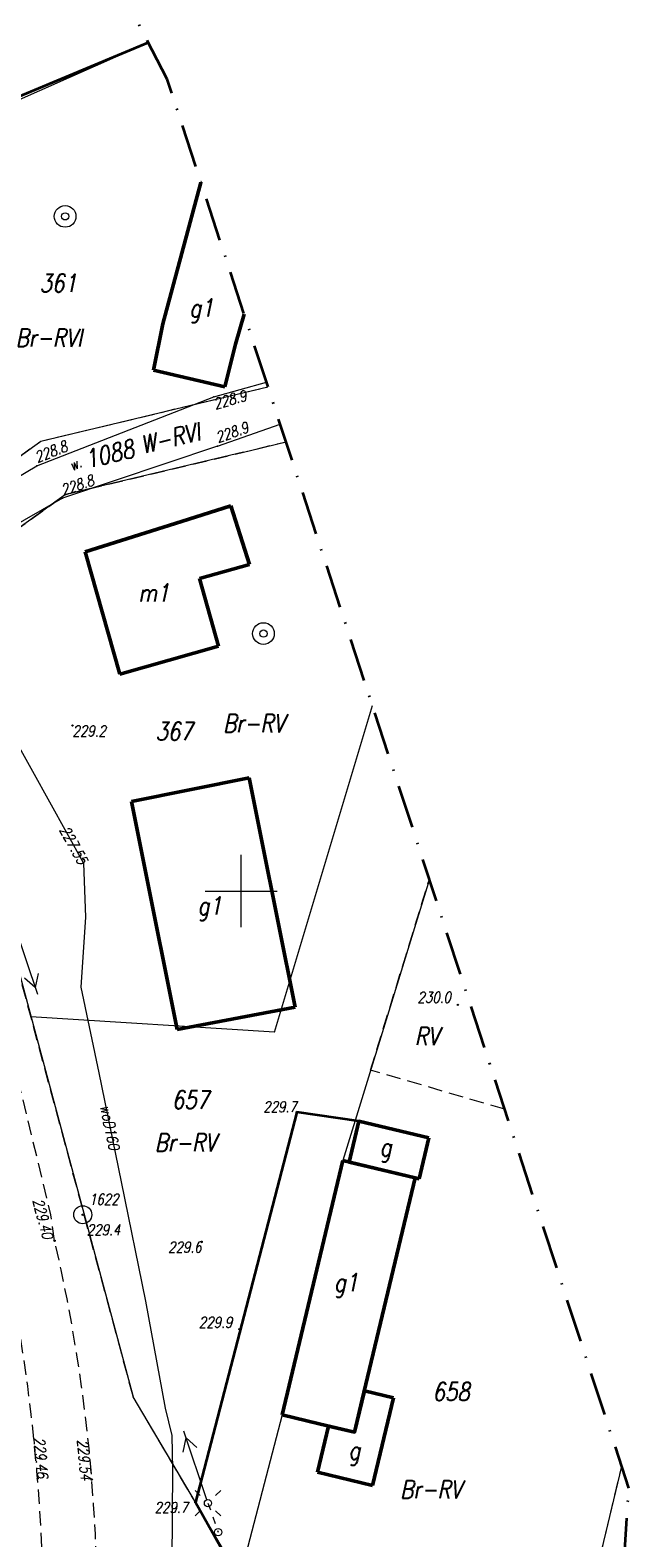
# Model space of a CAD drawing. Header units: millimetres. Extents: x 7436010 to 7436992, y 5663514 to 5666647.
# Tile 3 of 45: x 7436385 to 7436427, y 5663605 to 5663710. Entities that reach past the tile are written whole.
import ezdxf
from ezdxf.enums import TextEntityAlignment as Align

# ---------------------------------------------------------------- set-up
doc = ezdxf.new("R2010")
doc.units = ezdxf.units.MM
doc.header["$PDSIZE"] = 1
for name, pattern in [('2_EGBU_A', [0]), ('3', [1, 0.5, -0.5]), ('GAK', [3.5, 2, -0.75, 0, -0.75]), ('GDE', [0]), ('GUZ', [1.5, 1, -0.5]), ('KOU', [1.5, 1, -0.5])]:
    doc.linetypes.add(name, pattern=pattern)
for name, color, linetype, lineweight in [('1 OGRODZENIE', 7, 'BGT', 35), ('22 SŁUPY eN', 1, 'Continuous', 18), ('23 LINIE eN', 1, 'Continuous', 18), ('24 LATARNIA', 1, 'Continuous', 18), ('28 STUDNIA GŁEBINOWA', 5, 'Continuous', 18), ('4 JEZDNIA MB', 7, 'KOU', 18), ('5 RÓW PRZYDROŻNY', 7, 'Continuous', 18), ('Działki zarys', 7, 'Continuous', 18), ('EDZPD_L_1', 7, 'GDE', 18), ('EDZTD_T_0', 7, 'Continuous', 18), ('EGBB_E_T_0', 7, 'Continuous', 18), ('EGBB_L_0', 7, '2_EGBU_A', 50), ('EKLTK_T_0', 96, 'Continuous', 18), ('Numery działek uzupełnienie', 7, 'Continuous', 18), ('Podzial_sekcyjny_krzyze', 7, 'Continuous', 13), ('PunPOMIAR2', 7, 'Continuous', 18), ('RzedPOMIAR2', 7, 'Continuous', 18), ('SDRPK_L_1', 7, 'KOU', 18), ('SZNPS_T_0', 7, 'Continuous', 18), ('SZNPS_T_3', 7, 'Continuous', 18), ('SZOPO_L_0', 7, 'BGT', 35), ('UEEPA_T_2', 1, 'Continuous', 18), ('UŻYTKI LINIE', 96, 'GUZ', 18), ('UŻYTKI OZNACZENIE', 96, 'Continuous', 18), ('WEKTOR BUDYNKI', 7, 'Continuous', 50), ('WEKTOR FUNKCJE BUDYNKÓW', 7, 'Continuous', 18), ('WEKTOR RZĘDNE TERENU', 7, 'Continuous', 18), ('WEKTOR RZĘDNE WODOCIĄG wo', 5, 'Continuous', 18), ('WEKTOR WODOCIĄGI wo', 5, 'Continuous', 18), ('WUKOS_T_0', 7, 'Continuous', 18), ('WUKOS_T_1', 7, 'Continuous', 18), ('ZAKRES MAPY', 1, 'GAK', 35)]:
    doc.layers.add(name, color=color, linetype=linetype, lineweight=lineweight)
doc.layers.add('_map', color=7, linetype='Continuous')
doc.styles.add('K1_ACAD', font='romans.shx', dxfattribs={"width": 0.8, "oblique": 12})
doc.linetypes.add('BGT', pattern='A,3.75,[133,ltypeshp.shx,S=0.1875,R=0,X=0,Y=0],3.75', length=7.5)

# ---------------------------------------------------------------- blocks, each defined once
blk = doc.blocks.new('OSP')
at = {"linetype": 'Continuous'}
for radius in [0.625, 0.045]:
    blk.add_circle((0, 0), radius, dxfattribs=at)
blk = doc.blocks.new('SUPE04')
at = {"linetype": 'Continuous'}
for p, q in [((0.25, 0), (5.25, 0)), ((3.9, 0.5), (4.76605, 0)), ((4.76605, 0), (3.9, -0.5))]:
    blk.add_line(p, q, dxfattribs=at)
blk = doc.blocks.new('WSP')
at = {"linetype": 'Continuous'}
blk.add_circle((0, 0), 0.045, dxfattribs=at)
blk = doc.blocks.new('STD')
at = {"linetype": 'Continuous'}
for radius in [0.75, 0.25]:
    blk.add_circle((0, 0), radius, dxfattribs=at)
blk = doc.blocks.new('SUSM04_01')
at = {"linetype": 'Continuous'}
blk.add_circle((0, 0), 0.25, dxfattribs=at)
blk = doc.blocks.new('PNN')
at = {"linetype": 'Continuous'}
for p, q in [((0.25, 0), (5.25, 0)), ((3.9, 0.5), (4.76605, 0)), ((4.76605, 0), (3.9, -0.5))]:
    blk.add_line(p, q, dxfattribs=at)
blk = doc.blocks.new('LAT')
at = {"linetype": 'Continuous'}
for p, q in [((-0.53035, 0.53035), (-0.8839, 0.8839)), ((0.53035, 0.53035), (0.8839, 0.8839)), ((-0.53035, -0.53035), (-0.8839, -0.8839)), ((0.53035, -0.53035), (0.8839, -0.8839))]:
    blk.add_line(p, q, dxfattribs=at)
blk = doc.blocks.new('STUDZ')
at = {"layer": '1 OGRODZENIE', "flags": 128}
blk.add_lwpolyline([(7436376.03, 5663701.45), (7436393.57, 5663708.77)], dxfattribs=at)
at = {"layer": '22 SŁUPY eN', "linetype": '3', "flags": 128}
blk.add_lwpolyline([(7436397.7, 5663607.6), (7436398.41, 5663605.59)], dxfattribs=at)
at = {"layer": '4 JEZDNIA MB', "flags": 128}
blk.add_lwpolyline([(7436387.09, 5663625.78), (7436386.84, 5663627.57), (7436384.39, 5663637.65), (7436381, 5663649.08), (7436377.66, 5663659.06), (7436374.12, 5663668.62), (7436370.28, 5663678.52)], dxfattribs=at)
at = {"layer": '5 RÓW PRZYDROŻNY', "flags": 128}
for points in [[(7436398.1, 5663684.24), (7436401.75, 5663685.24)], [(7436374.64, 5663672.09), (7436376.83, 5663673.2), (7436382.54, 5663677.49), (7436385.87, 5663679.45), (7436398.1, 5663684.24)], [(7436398.36, 5663680.81), (7436402.7, 5663682.34)], [(7436398.36, 5663680.81), (7436387.63, 5663677.2), (7436383.58, 5663674.89), (7436377.82, 5663671.37), (7436375.51, 5663669.72)]]:
    blk.add_lwpolyline(points, dxfattribs=at)
at = {"layer": 'Działki zarys', "flags": 128}
for points in [[(7436365.8, 5663696.47), (7436393.57, 5663708.77)], [(7436399.23, 5663684.29), (7436401.85, 5663684.92)], [(7436400.16, 5663680.4), (7436403.1, 5663681.11)], [(7436402.31, 5663640.22), (7436409.08, 5663662.86)], [(7436413.02, 5663650.81), (7436407.03, 5663631.33)], [(7436402.31, 5663640.22), (7436385.45, 5663641.29)], [(7436407.03, 5663631.33), (7436402.83, 5663613.71)], [(7436402.83, 5663613.71), (7436399.91, 5663602.47)], [(7436418.87, 5663578.97), (7436426.33, 5663610.13)]]:
    blk.add_lwpolyline(points, dxfattribs=at)
at = {"layer": 'EDZPD_L_1'}
for p, q in [((7436386.14, 5663681.17), (7436399.23, 5663684.29)), ((7436375.06, 5663673.17), (7436386.14, 5663681.17)), ((7436400.16, 5663680.4), (7436387.84, 5663677.46)), ((7436387.84, 5663677.46), (7436376.69, 5663669.42)), ((7436383.11, 5663650), (7436392.53, 5663614.96)), ((7436396.83, 5663607.66), (7436392.53, 5663614.96)), ((7436400.42, 5663601.61), (7436396.83, 5663607.66))]:
    blk.add_line(p, q, dxfattribs=at)
blk.add_point((7436392.53, 5663614.96), dxfattribs=at)
at = {"layer": 'EGBB_L_0'}
for p, q in [((7436394.58, 5663689.29), (7436397.21, 5663699.07)), ((7436397.21, 5663699.07), (7436397.21, 5663699.09)), ((7436397.21, 5663699.07), (7436397.22, 5663699.07)), ((7436393.94, 5663686.07), (7436394.58, 5663689.29)), ((7436399.6, 5663687.87), (7436400.21, 5663689.96)), ((7436398.86, 5663684.92), (7436399.6, 5663687.87)), ((7436393.94, 5663686.07), (7436398.86, 5663684.92)), ((7436395.87, 5663675.59), (7436399.29, 5663676.67)), ((7436399.29, 5663676.67), (7436400.57, 5663672.62)), ((7436389.21, 5663673.5), (7436395.87, 5663675.59)), ((7436389.21, 5663673.5), (7436391.6, 5663665.02)), ((7436397.11, 5663671.65), (7436400.57, 5663672.62)), ((7436397.11, 5663671.65), (7436398.44, 5663666.95)), ((7436391.6, 5663665.02), (7436398.44, 5663666.95)), ((7436392.4, 5663656.2), (7436400.55, 5663657.84)), ((7436400.55, 5663657.84), (7436401.38, 5663653.68)), ((7436392.4, 5663656.2), (7436393.23, 5663652.04)), ((7436401.38, 5663653.68), (7436403.74, 5663641.96)), ((7436393.23, 5663652.04), (7436395.58, 5663640.4)), ((7436395.58, 5663640.4), (7436403.74, 5663641.96)), ((7436402.83, 5663613.71), (7436407.03, 5663631.33)), ((7436407.03, 5663631.33), (7436412.04, 5663630.14)), ((7436408.38, 5663614.79), (7436412.04, 5663630.14)), ((7436407.84, 5663612.52), (7436408.38, 5663614.79)), ((7436402.83, 5663613.71), (7436405.4, 5663613.1)), ((7436405.4, 5663613.1), (7436407.84, 5663612.52))]:
    blk.add_line(p, q, dxfattribs=at)
at = {"layer": 'Podzial_sekcyjny_krzyze', "color": 7, "lineweight": 13}
for p, q in [((7436400, 5663647.5), (7436400, 5663652.5)), ((7436397.5, 5663650), (7436402.5, 5663650))]:
    blk.add_line(p, q, dxfattribs=at)
at = {"layer": 'PunPOMIAR2'}
for p in [(7436398.1, 5663684.24), (7436398.36, 5663680.81), (7436385.87, 5663679.45), (7436387.63, 5663677.2), (7436399.84, 5663619.66)]:
    blk.add_point(p, dxfattribs=at)
at = {"layer": 'SDRPK_L_1'}
for centre, radius, start, end in [((7436275.45, 5663599.97), 114.59, 356.5734, 13.0178), ((7436259.55, 5663599.03), 126.78, 357.7502, 12.0159)]:
    blk.add_arc(centre, radius, start, end, dxfattribs=at)
at = {"layer": 'SZOPO_L_0'}
for p, q in [((7436403.84, 5663634.68), (7436396.83, 5663607.66)), ((7436408.15, 5663634.06), (7436403.84, 5663634.68)), ((7436396.83, 5663607.66), (7436400.54, 5663601.08))]:
    blk.add_line(p, q, dxfattribs=at)
at = {"layer": 'UŻYTKI LINIE', "flags": 128}
for points in [[(7436328.28, 5663765.47), (7436337.69, 5663749.27), (7436341.78, 5663742.24), (7436344.66, 5663737.28), (7436350.71, 5663726.98), (7436356.59, 5663717.27), (7436360.39, 5663710.44), (7436365.8, 5663696.47), (7436375.06, 5663673.17), (7436386.14, 5663681.17), (7436399.23, 5663684.29), (7436401.85, 5663684.92)], [(7436424.61, 5663574.74), (7436409.57, 5663585.8), (7436405.69, 5663592.42), (7436400.42, 5663601.61), (7436396.83, 5663607.66), (7436392.53, 5663614.96), (7436383.11, 5663650), (7436376.69, 5663669.42), (7436387.84, 5663677.46), (7436400.16, 5663680.4), (7436403.1, 5663681.11)], [(7436408.95, 5663637.59), (7436413.02, 5663650.81)], [(7436418.23, 5663634.89), (7436408.95, 5663637.59)], [(7436418.87, 5663578.97), (7436426.33, 5663610.13)]]:
    blk.add_lwpolyline(points, dxfattribs=at)
at = {"layer": 'WEKTOR BUDYNKI', "flags": 128}
for points in [[(7436408.15, 5663634.06), (7436407.47, 5663631.22)], [(7436408.15, 5663634.06), (7436412.99, 5663632.91)], [(7436412.31, 5663630.07), (7436412.99, 5663632.91)], [(7436407.47, 5663631.22), (7436412.04, 5663630.14), (7436412.31, 5663630.07)], [(7436408.52, 5663615.38), (7436407.84, 5663612.52), (7436406.04, 5663612.94)], [(7436410.54, 5663614.9), (7436408.52, 5663615.38)], [(7436410.54, 5663614.9), (7436409.09, 5663608.83)], [(7436406.04, 5663612.94), (7436405.28, 5663609.74)], [(7436409.09, 5663608.83), (7436405.28, 5663609.74)]]:
    blk.add_lwpolyline(points, dxfattribs=at)
at = {"layer": 'WEKTOR WODOCIĄGI wo', "flags": 128}
blk.add_lwpolyline([(7436365.83, 5663693.45), (7436369.27, 5663684.37), (7436371.62, 5663678.6), (7436374.45, 5663677.16), (7436376.47, 5663674.24), (7436378.63, 5663670.77), (7436385.57, 5663658.3), (7436389.1, 5663651.94), (7436389.23, 5663648.18), (7436388.9, 5663643.35), (7436390.15, 5663637.4), (7436391.7, 5663629.86), (7436393.37, 5663621.6), (7436394.73, 5663614.19), (7436395.2, 5663612.28), (7436395.24, 5663609.93), (7436395.2, 5663603.52), (7436395.16, 5663596.78)], dxfattribs=at)
at = {"layer": 'ZAKRES MAPY', "ltscale": 1.5}
blk.add_lwpolyline([(7436214.32, 5664064.98), (7436222.62, 5664010.82), (7436230.12, 5663943.99), (7436248.65, 5663869.32), (7436257.81, 5663817.45), (7436225.28, 5663809.49), (7436239.13, 5663761.43), (7436291.45, 5663747.95), (7436357.74, 5663551.42), (7436423.01, 5663550.19), (7436426.82, 5663608.65), (7436394.88, 5663706.24), (7436353.3, 5663786.62), (7436324.67, 5663863.48), (7436302.12, 5663964.1), (7436300.94, 5664023.12), (7436335.23, 5664148.26)], dxfattribs=at)
at = {"layer": '22 SŁUPY eN'}
for p in [(7436397.7, 5663607.6), (7436398.41, 5663605.59)]:
    blk.add_blockref('SUSM04_01', p, dxfattribs=at)
at = {"layer": '23 LINIE eN', "linetype": '3', "rotation": 108.5049946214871}
blk.add_blockref('PNN', (7436397.7, 5663607.6), dxfattribs=at)
at = {"layer": '24 LATARNIA', "linetype": '3'}
blk.add_blockref('LAT', (7436397.7, 5663607.6), dxfattribs=at)
at = {"layer": '28 STUDNIA GŁEBINOWA'}
for p in [(7436387.82, 5663696.73), (7436401.54, 5663667.83)]:
    blk.add_blockref('STD', p, dxfattribs=at)
at = {"layer": 'SZNPS_T_0', "rotation": 0.06255451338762}
blk.add_blockref('OSP', (7436389.04, 5663627.58), dxfattribs=at)
at = {"layer": 'UEEPA_T_2', "rotation": 288.5049946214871}
blk.add_blockref('SUPE04', (7436384.24, 5663647.83), dxfattribs=at)
at = {"layer": 'WEKTOR RZĘDNE TERENU', "rotation": 0.06340145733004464}
blk.add_blockref('WSP', (7436414.99, 5663642.11), dxfattribs=at)
at = {"layer": 'WUKOS_T_0'}
for p in [(7436388.33, 5663661.46), (7436403.84, 5663634.68), (7436389.04, 5663627.58), (7436387.09, 5663625.78), (7436397.26, 5663625.71), (7436385.91, 5663609.31), (7436389.66, 5663609.23), (7436396.83, 5663607.66)]:
    blk.add_blockref('WSP', p, dxfattribs=at)
at = {"layer": '5 RÓW PRZYDROŻNY', "style": 'K1_ACAD', "oblique": 12, "width": 0.8}
blk.add_text('w.', height=0.75, rotation=24.077, dxfattribs=at).set_placement((7436387.99, 5663679.76), align=Align.TOP_LEFT)
at = {"layer": 'EDZTD_T_0', "style": 'K1_ACAD', "oblique": 12, "width": 0.8}
for s, p in [('361', (7436386.05, 5663692.73)), ('367', (7436394.07, 5663661.69)), ('657', (7436395.2, 5663636.17)), ('658', (7436413.24, 5663615.95))]:
    blk.add_text(s, height=1.25, dxfattribs=at).set_placement(p, align=Align.TOP_LEFT)
at = {"layer": 'EGBB_E_T_0', "style": 'K1_ACAD', "oblique": 12, "width": 0.8}
for s, p in [('g1', (7436397.24, 5663690.18)), ('m1', (7436393.95, 5663670.65)), ('g1', (7436397.81, 5663648.77)), ('g1', (7436407.25, 5663622.68))]:
    blk.add_text(s, height=1.25, dxfattribs=at).set_placement(p, align=Align.MIDDLE)
at = {"layer": 'EKLTK_T_0', "style": 'K1_ACAD', "oblique": 12, "width": 0.8}
for s, p in [('Br-RVI', (7436384.39, 5663688.95)), ('Br-RV', (7436398.75, 5663662.24)), ('Br-RV', (7436394.02, 5663633.2)), ('Br-RV', (7436411, 5663609.18))]:
    blk.add_text(s, height=1.25, dxfattribs=at).set_placement(p, align=Align.TOP_LEFT)
at = {"layer": 'Numery działek uzupełnienie', "style": 'K1_ACAD', "oblique": 12, "width": 0.8}
blk.add_text('1088', height=1.25, rotation=13.6323, dxfattribs=at).set_placement((7436389.06, 5663680.48), align=Align.TOP_LEFT)
at = {"layer": 'RzedPOMIAR2', "style": 'K1_ACAD', "oblique": 12, "width": 0.8}
for s, rotation, p in [('228.9', 15.3632, (7436398.21, 5663683.36)), ('228.9', 19.436, (7436398.4, 5663681.03)), ('228.8', 21.3883, (7436385.9, 5663679.66)), ('228.8', 18.595, (7436387.69, 5663677.39))]:
    blk.add_text(s, height=0.75, rotation=rotation, dxfattribs=at).set_placement(p)
blk.add_text('229.9', height=0.75, dxfattribs=at).set_placement((7436397.07, 5663619.75))
at = {"layer": 'SZNPS_T_3', "style": 'K1_ACAD', "oblique": 12, "width": 0.8}
blk.add_text('1622', height=0.75, rotation=0.0626, dxfattribs=at).set_placement((7436389.47, 5663628.27))
at = {"layer": 'UŻYTKI OZNACZENIE', "style": 'K1_ACAD', "oblique": 12, "width": 0.8}
blk.add_text('W-RVI', height=1.25, rotation=13.4367, dxfattribs=at).set_placement((7436392.92, 5663681.49), align=Align.TOP_LEFT)
blk.add_text('RV', height=1.25, dxfattribs=at).set_placement((7436412.01, 5663640.57), align=Align.TOP_LEFT)
at = {"layer": 'WEKTOR FUNKCJE BUDYNKÓW', "style": 'K1_ACAD', "oblique": 12, "width": 0.8}
for p in [(7436409.98, 5663632.06), (7436407.82, 5663611.05)]:
    blk.add_text('g', height=1.25, dxfattribs=at).set_placement(p, align=Align.MIDDLE)
at = {"layer": 'WEKTOR RZĘDNE TERENU', "style": 'K1_ACAD', "oblique": 12, "width": 0.8}
blk.add_text('230.0', height=0.75, rotation=0.0634, dxfattribs=at).set_placement((7436412.2, 5663642.26))
at = {"layer": 'WEKTOR RZĘDNE WODOCIĄG wo', "style": 'K1_ACAD', "oblique": 12, "width": 0.8}
blk.add_text('227.55', height=0.75, rotation=299.0176, dxfattribs=at).set_placement((7436389.1, 5663651.94), align=Align.MIDDLE_RIGHT)
at = {"layer": 'WEKTOR WODOCIĄGI wo', "style": 'K1_ACAD', "oblique": 12, "width": 0.8}
blk.add_text('woD160', height=0.75, rotation=281.607, dxfattribs=at).set_placement((7436390.92, 5663633.63), align=Align.MIDDLE)
at = {"layer": 'WUKOS_T_1', "style": 'K1_ACAD', "oblique": 12, "width": 0.8}
for s, p in [('229.2', (7436388.33, 5663661.46)), ('229.4', (7436389.32, 5663626.91))]:
    blk.add_text(s, height=0.75, dxfattribs=at).set_placement(p, align=Align.TOP_LEFT)
blk.add_text('229.7', height=0.75, dxfattribs=at).set_placement((7436403.84, 5663634.68), align=Align.RIGHT)
for s, rotation, p in [('229.40', 284.92, (7436387.01, 5663626.04)), ('229.54', 275.5354, (7436389.66, 5663609.23))]:
    blk.add_text(s, height=0.75, rotation=rotation, dxfattribs=at).set_placement(p, align=Align.TOP_RIGHT)
for s, p in [('229.6', (7436397.26, 5663625.71)), ('229.7', (7436396.32, 5663607.67))]:
    blk.add_text(s, height=0.75, dxfattribs=at).set_placement(p, align=Align.TOP_RIGHT)
blk.add_text('229.46', height=0.75, rotation=275.4588, dxfattribs=at).set_placement((7436385.91, 5663609.31), align=Align.RIGHT)

msp = doc.modelspace()

# ---------------------------------------------------------------- block references
at = {"layer": '_map'}
msp.add_blockref('STUDZ', (0, 0), dxfattribs=at)

doc.saveas('drawing.dxf')
